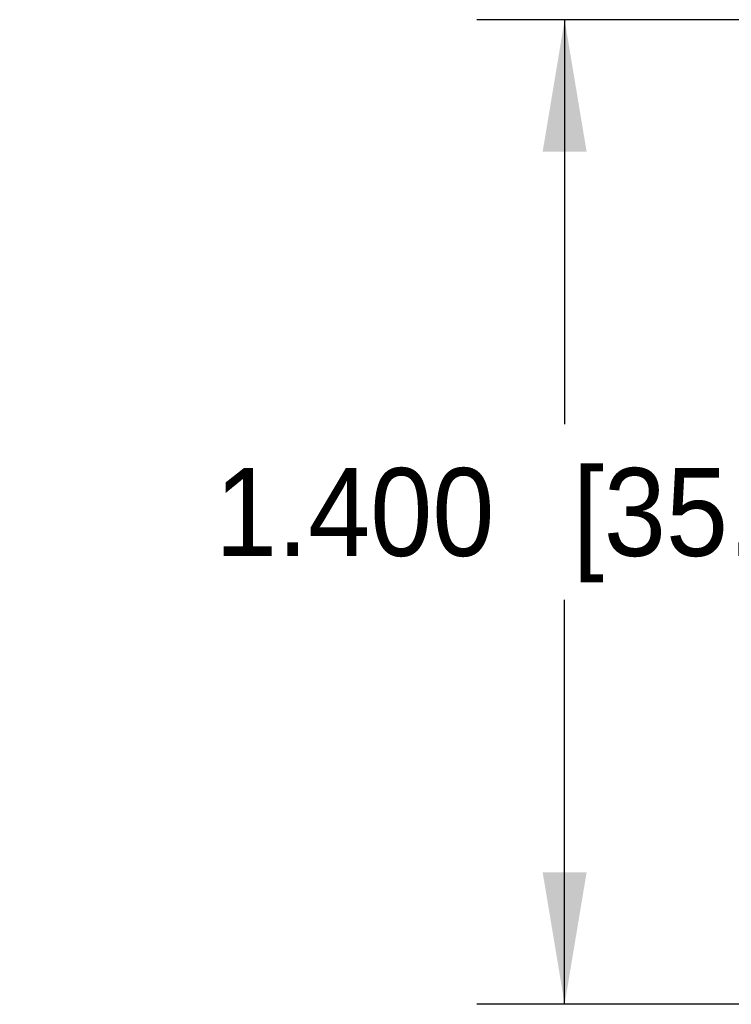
# Model space of a CAD drawing. Header units: inches. Extents: x 0 to 22, y 0 to 17.
# Tile 21 of 106: x 11.9 to 12.9, y 6 to 7.4. Entities that reach past the tile are written whole.
import ezdxf

# ---------------------------------------------------------------- set-up
doc = ezdxf.new("R2010")
doc.units = ezdxf.units.IN
doc.header["$LTSCALE"] = 1.21
doc.header["$MEASUREMENT"] = 0
doc.layers.get('0').update_dxf_attribs({"linetype": 'CONTINUOUS'})
doc.styles.get("Standard").update_dxf_attribs({"font": 'txt', "width": 0.95})
doc.dimstyles.new('DIMSTYLE_1', dxfattribs={"dimtxt": 0.125, "dimasz": 0.1875, "dimexe": 0.125, "dimexo": 0.0625, "dimgap": 0.0625, "dimtad": 0, "dimtih": 1, "dimtoh": 1, "dimdec": 3, "dimzin": 4, "dimdsep": 46, "dimtxsty": 'STANDARD', "dimblk": '_FILLED', "dimblk1": '_FILLED', "dimblk2": '_FILLED', "dimcen": 0.09, "dimadec": 3, "dimazin": 1, "dimtp": 0.001, "dimtm": 0.001, "dimtfac": 1, "dimtdec": 3, "dimtofl": 0, "dimtmove": 0, "dimatfit": 3, "dimldrblk": '_FILLED', "dimfxl": 1, "dimtolj": 1, "dimtzin": 4, "dimarcsym": 0})

# ---------------------------------------------------------------- blocks, each defined once
blk = doc.blocks.new('_FILLED')
at = {"color": 0, "linetype": 'BYBLOCK'}
blk.add_solid([(0, 0), (-1, 0.1667), (-1, -0.1667)], dxfattribs=at)
blk = doc.blocks.new('*D8')
at = {"color": 2, "linetype": 'CONTINUOUS'}
for p, q in [((14.4838, 7.3939), (12.5764, 7.3939)), ((12.7014, 7.3939), (12.7014, 6.8189)), ((12.7014, 5.9939), (12.7014, 6.5689)), ((14.0513, 5.9939), (12.5764, 5.9939))]:
    blk.add_line(p, q, dxfattribs=at)
at = {"color": 2, "linetype": 'CONTINUOUS', "xscale": 0.1875, "yscale": 0.1875, "zscale": 0.1875}
for p, rotation in [((12.7014, 7.3939), 90), ((12.7014, 5.9939), 270)]:
    blk.add_blockref('_FILLED', p, dxfattribs=dict(at, rotation=rotation))
at = {"color": 2, "linetype": 'CONTINUOUS', "insert": (12.7014, 6.7564), "char_height": 0.125, "width": 1.55, "attachment_point": 2, "line_spacing_factor": 0.9}
blk.add_mtext('1.400{\\ftxt.shx;\\W1.000000;\\H0.125000; }[35.56]', dxfattribs=at)

msp = doc.modelspace()

# ---------------------------------------------------------------- dimensions: what is measured, and where the dimension line sits
at = {"color": 2, "linetype": 'CONTINUOUS'}
dim = msp.add_linear_dim(base=(12.7014, 5.9939), p1=(14.5463, 7.3939), p2=(14.1138, 5.9939), angle=270, dimstyle='DIMSTYLE_1', dxfattribs=at)
dim.commit()
dim.dimension.update_dxf_attribs({"geometry": '*D8', "text_midpoint": (12.7014, 6.6939), "dimtype": 160})

doc.saveas('drawing.dxf')
